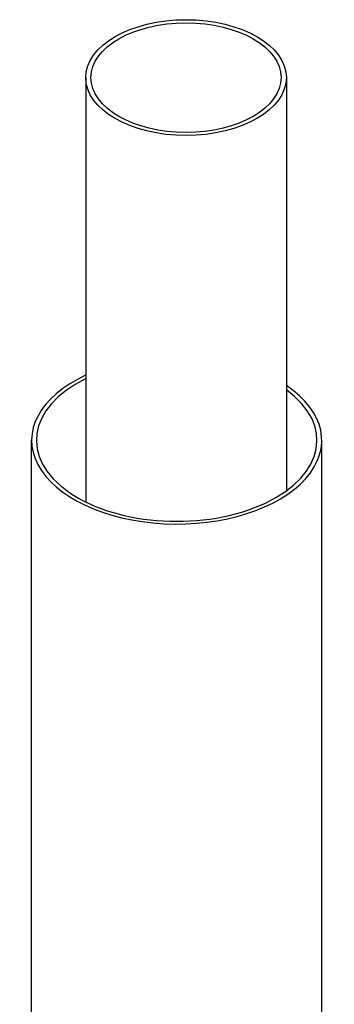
# Model space of a CAD drawing. Header units: millimetres. Extents: x 0 to 5940, y 0 to 4200.
# Tile 14 of 47: x 1228 to 1306, y 1307 to 1550. Entities that reach past the tile are written whole.
import ezdxf

# ---------------------------------------------------------------- set-up
doc = ezdxf.new("R2010")
doc.units = ezdxf.units.MM
doc.header["$LTSCALE"] = 50
doc.layers.add('02-LINIE-035', color=2, linetype='CONTINUOUS')

msp = doc.modelspace()

# ---------------------------------------------------------------- linework, layer by layer
at = {"layer": '02-LINIE-035'}
for p, q in [((1244.31, 1535.52), (1244.31, 1430.9)), ((1293.77, 1535.52), (1293.77, 1433.64)), ((1230.99, 1127.66), (1230.99, 1446.09)), ((1302.49, 1127.66), (1302.49, 1446.09))]:
    msp.add_line(p, q, dxfattribs=at)
for major_axis in [(-24.73, 0), (-23.43, 0)]:
    msp.add_ellipse((1269.04, 1535.52), major_axis=major_axis, ratio=0.57735, dxfattribs=at)
for major_axis, start_param, end_param in [((35.75, 0), 2.24918, 6.996647), ((34.58, 0), 2.276761, 6.956622)]:
    msp.add_ellipse((1266.74, 1446.09), major_axis=major_axis, ratio=0.57735, start_param=start_param, end_param=end_param, dxfattribs=at)

doc.saveas('drawing.dxf')
